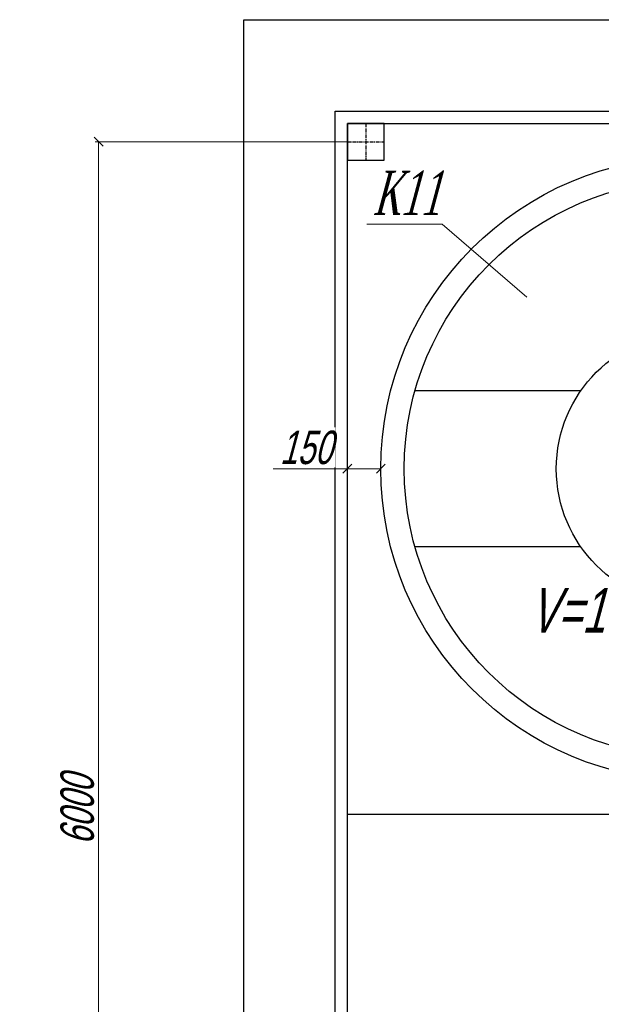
# Model space of a CAD drawing. Header units: millimetres. Extents: x 196 to 2027204, y -221452 to 153872.
# Tile 119 of 256: x 1139478 to 1142088, y -200831 to -196412. Entities that reach past the tile are written whole.
import ezdxf
from ezdxf import colors
from ezdxf.entities.mleader import LeaderData, LeaderLine
from ezdxf.math import Vec2, Vec3

# ---------------------------------------------------------------- set-up
doc = ezdxf.new("R2010")
doc.units = ezdxf.units.MM
doc.linetypes.add('CENTER', pattern=[50.8, 31.75, -6.35, 6.35, -6.35])
doc.layers.get('Defpoints').update_dxf_attribs({"lineweight": 18})
for name, color, linetype, lineweight in [('00_Основной', 163, 'Continuous', 40), ('Основной текст', 7, 'Continuous', 30), ('Текст', 7, 'Continuous', 30), ('ТМ-размеры', 25, 'Continuous', 20), ('электрика', 1, 'Continuous', 140)]:
    doc.layers.add(name, color=color, linetype=linetype, lineweight=lineweight)
doc.styles.add('SFINKS', font='SFINKS.shx', dxfattribs={"width": 0.7, "oblique": 15})
doc.styles.add('Times New Roman', font='times.ttf')
doc.styles.add('Новый 5.0', font='times.ttf', dxfattribs={"width": 0.7, "oblique": 15, "height": 5})
doc.dimstyles.new('кира-50', dxfattribs={"dimtxt": 150, "dimasz": 40, "dimexe": 15, "dimexo": 0, "dimgap": 20, "dimtad": 1, "dimdec": 0, "dimrnd": 5, "dimdsep": 46, "dimtxsty": 'SFINKS', "dimblk1": 'OBLIQUE', "dimblk2": 'OBLIQUE', "dimsah": 1, "dimcen": 2.5, "dimclrd": 252, "dimclre": 252, "dimclrt": 252, "dimadec": 0, "dimazin": 0, "dimtfac": 1, "dimtdec": 0, "dimtofl": 0, "dimtmove": 0, "dimatfit": 3, "dimldrblk": 'OBLIQUE', "dimfxl": 15, "dimtfill": 1, "dimtolj": 1, "dimtzin": 0, "dimlwd": 20, "dimlwe": 20, "dimarcsym": 0})

# ---------------------------------------------------------------- blocks, each defined once
blk = doc.blocks.new('_Oblique')
at = {"color": 0, "linetype": 'ByBlock', "lineweight": -2}
blk.add_line((-0.5, -0.5), (0.5, 0.5), dxfattribs=at)
blk = doc.blocks.new('*D58')
at = {"layer": 'Defpoints', "color": 0, "linetype": 'ByBlock', "lineweight": 50, "transparency": 16777216}
for p in [(1140948.1, -198427.3), (1140948.1, -198427.3), (1141098.1, -198427.3)]:
    blk.add_point(p, dxfattribs=at)
at = {"layer": 'ТМ-размеры', "color": 252, "linetype": 'ByBlock', "lineweight": 20, "transparency": 16777216}
for p, q in [((1140948.1, -198427.3), (1140615.6, -198427.3)), ((1140948.1, -198427.3), (1140948.1, -198412.3)), ((1141098.1, -198427.3), (1140948.1, -198427.3)), ((1141098.1, -198427.3), (1141098.1, -198412.3))]:
    blk.add_line(p, q, dxfattribs=at)
at = {"layer": 'ТМ-размеры', "color": 252, "linetype": 'ByBlock', "lineweight": 20, "transparency": 16777216, "xscale": 40, "yscale": 40, "zscale": 40, "rotation": 180}
blk.add_blockref('_Oblique', (1140948.1, -198427.3), dxfattribs=at)
at = {"layer": 'ТМ-размеры', "color": 252, "linetype": 'ByBlock', "lineweight": 20, "transparency": 16777216, "xscale": 40, "yscale": 40, "zscale": 40}
blk.add_blockref('_Oblique', (1141098.1, -198427.3), dxfattribs=at)
at = {"layer": 'ТМ-размеры', "color": 252, "linetype": 'ByBlock', "transparency": 16777216, "insert": (1140761.8, -198332.3), "char_height": 150, "attachment_point": 5, "style": 'SFINKS', "bg_fill": 3, "box_fill_scale": 1.1, "bg_fill_color": 256, "bg_fill_true_color": 13158600, "bg_fill_transparency": 0}
blk.add_mtext('\\A1;150', dxfattribs=at)
blk = doc.blocks.new('_None')
blk = doc.blocks.new('*D63')
at = {"layer": 'Defpoints', "color": 0, "linetype": 'ByBlock', "lineweight": 50, "transparency": 16777216}
for p in [(1140948.1, -196959.5), (1139831.5, -202959.5), (1140948.1, -202959.5)]:
    blk.add_point(p, dxfattribs=at)
at = {"layer": 'ТМ-размеры', "color": 252, "linetype": 'ByBlock', "lineweight": 20, "transparency": 16777216}
for p, q in [((1140948.1, -196959.5), (1139816.5, -196959.5)), ((1139831.5, -196959.5), (1139831.5, -202959.5)), ((1140948.1, -202959.5), (1139816.5, -202959.5))]:
    blk.add_line(p, q, dxfattribs=at)
at = {"layer": 'ТМ-размеры', "color": 252, "linetype": 'ByBlock', "lineweight": 20, "transparency": 16777216, "xscale": 40, "yscale": 40, "zscale": 40}
for p, rotation in [((1139831.5, -196959.5), 90), ((1139831.5, -202959.5), 270)]:
    blk.add_blockref('_Oblique', p, dxfattribs=dict(at, rotation=rotation))
at = {"layer": 'ТМ-размеры', "color": 252, "linetype": 'ByBlock', "transparency": 16777216, "insert": (1139736.5, -199959.5), "char_height": 150, "attachment_point": 5, "rotation": 90, "style": 'SFINKS', "bg_fill": 3, "box_fill_scale": 1.1, "bg_fill_color": 256, "bg_fill_true_color": 13158600, "bg_fill_transparency": 0}
blk.add_mtext('\\A1;6000', dxfattribs=at)

msp = doc.modelspace()

# ---------------------------------------------------------------- linework, layer by layer
at = {"color": 252, "lineweight": 30, "ltscale": 10}
for p, q in [((1140483.3, -196411.5), (1151165.2, -196411.5, 0)), ((1140483.3, -209507.4), (1140483.3, -196411.5)), ((1140893.3, -196822.5), (1149103.9, -196822.5, 0)), ((1140893.3, -209096.5), (1140893.3, -196822.5)), ((1140948.1, -209041.7), (1140948.1, -196877.3)), ((1140948.1, -196877.3), (1144948.1, -196877.3)), ((1140948.1, -199977.3), (1144048.1, -199977.3))]:
    msp.add_line(p, q, dxfattribs=at)
at = {"color": 7, "linetype": 'CENTER', "lineweight": 25, "ltscale": 0.5}
for p, q in [((1141030.3, -196877.3), (1141030.3, -197041.7)), ((1140948.1, -196959.5), (1141112.5, -196959.5))]:
    msp.add_line(p, q, dxfattribs=at)
at = {"color": 252, "lineweight": 30, "ltscale": 10}
msp.add_lwpolyline([(1140948.1, -197041.7), (1141112.5, -197041.7), (1141112.5, -196877.3), (1140948.1, -196877.3), (1140948.1, -197041.7)], dxfattribs=at)
at = {"layer": '00_Основной', "lineweight": 25, "ltscale": 10}
for p, q in [((1141995.6, -198077.3), (1141251.3, -198077.3)), ((1141995.6, -198777.3), (1141251.3, -198777.3))]:
    msp.add_line(p, q, dxfattribs=at)
at = {"layer": '00_Основной', "lineweight": 30, "ltscale": 10}
msp.add_circle((1142498.1, -198427.3), 1400, dxfattribs=at)
at = {"layer": '00_Основной', "lineweight": 25, "ltscale": 10}
for radius in [1295, 612.4]:
    msp.add_circle((1142498.1, -198427.3), radius, dxfattribs=at)

# ---------------------------------------------------------------- texts
at = {"layer": 'Текст', "color": 252, "linetype": 'Continuous', "lineweight": 30, "style": 'SFINKS', "oblique": 15, "width": 0.7}
msp.add_text('V=10м3', height=200, dxfattribs=at).set_placement((1141765.7, -199162.5))
at = {"layer": 'электрика', "color": 0, "lineweight": 18, "attachment_point": 1, "style": 'Times New Roman'}
for s, insert, char_height, width in [('\\pi-99.61502;{\\LВА47-29-3Р}\\P\\pi540.07496;16А', (1055739.2, -198876.6), 250, 1668.47), ('\\pi49.56334;{\\LВА47-29-1Р}\\P\\pi817.19131;16А', (1048383.2, -198876.6), 300, 2340.367)]:
    msp.add_mtext(s, dxfattribs=dict(at, insert=insert, char_height=char_height, width=width))

# ---------------------------------------------------------------- leaders
at = {"layer": 'Основной текст', "color": 251}
ml = msp.add_multileader_mtext('Standard', dxfattribs=at)
ml.set_content('\\A1;{\\W0.6;К11}', color=251, style='Новый 5.0')
ml.set_leader_properties(color=256, linetype='ByLayer', lineweight=13)
ml.set_arrow_properties(name='NONE')
ml.build(insert=Vec2(0, 0))
ml.multileader.update_dxf_attribs({"text_left_attachment_type": 6, "text_right_attachment_type": 6, "dogleg_length": 0, "arrow_head_size": 50})
ctx = ml.context
ctx.base_point, ctx.char_height, ctx.arrow_head_size, ctx.landing_gap_size, ctx.plane_origin = Vec3(1140996.7, -197328.8), 200, 50, 0, Vec3(1131628, -194938.4)
ctx.left_attachment, ctx.right_attachment, ctx.text_align_type = 6, 6, 1
notes = []
notes.append((ctx, [(1, (1, 1, 0), (1141373.8, -197328.8), (-1, 0), 0, [(1, [(1141753, -197657.3)], 0, [])])]))
ctx.mtext.insert, ctx.mtext.rotation, ctx.mtext.alignment, ctx.mtext.line_spacing_factor, ctx.mtext.flow_direction = Vec3(1141212.7, -197088.8), 6.283185, 2, 0.84, 5
for ctx, leaders in notes:
    for number, flags, end, landing, length, lines in leaders:
        leader = LeaderData()
        leader.index, (leader.has_last_leader_line, leader.has_dogleg_vector, leader.attachment_direction) = number, flags
        leader.last_leader_point, leader.dogleg_vector, leader.dogleg_length = Vec3(end), Vec3(landing), length
        for number, points, colour, breaks in lines:
            line = LeaderLine()
            line.index, line.vertices, line.color, line.breaks = number, Vec3.list(points), colors.encode_raw_color(colour), breaks
            leader.lines.append(line)
        ctx.leaders.append(leader)

# ---------------------------------------------------------------- next in the draw order: dimensions: what is measured, and where the dimension line sits
at = {"layer": 'ТМ-размеры', "color": 3, "linetype": 'ByBlock'}
dim = msp.add_linear_dim(base=(1140948.1, -198427.3), p1=(1141098.1, -198427.3), p2=(1140948.1, -198427.3), dimstyle='кира-50', dxfattribs=at)
dim.commit()
dim.dimension.update_dxf_attribs({"geometry": '*D58', "text_midpoint": (1140761.8, -198332.3)})

# ---------------------------------------------------------------- next in the draw order: dimensions: what is measured, and where the dimension line sits
dim = msp.add_linear_dim(base=(1139831.5, -202959.5), p1=(1140948.1, -196959.5), p2=(1140948.1, -202959.5), angle=90, dimstyle='кира-50', dxfattribs=at)
dim.commit()
dim.dimension.update_dxf_attribs({"geometry": '*D63', "text_midpoint": (1139736.5, -199959.5)})

# ---------------------------------------------------------------- next in the draw order: texts
at = {"layer": 'электрика', "color": 0, "lineweight": 18, "insert": (1023245.6, -198876.6), "char_height": 250, "width": 1764.702, "attachment_point": 1, "style": 'Times New Roman'}
msp.add_mtext('\\pi-51.49887;{\\LВА47-29-3Р}\\P\\pi569.44561;40А', dxfattribs=at)

doc.saveas('drawing.dxf')
